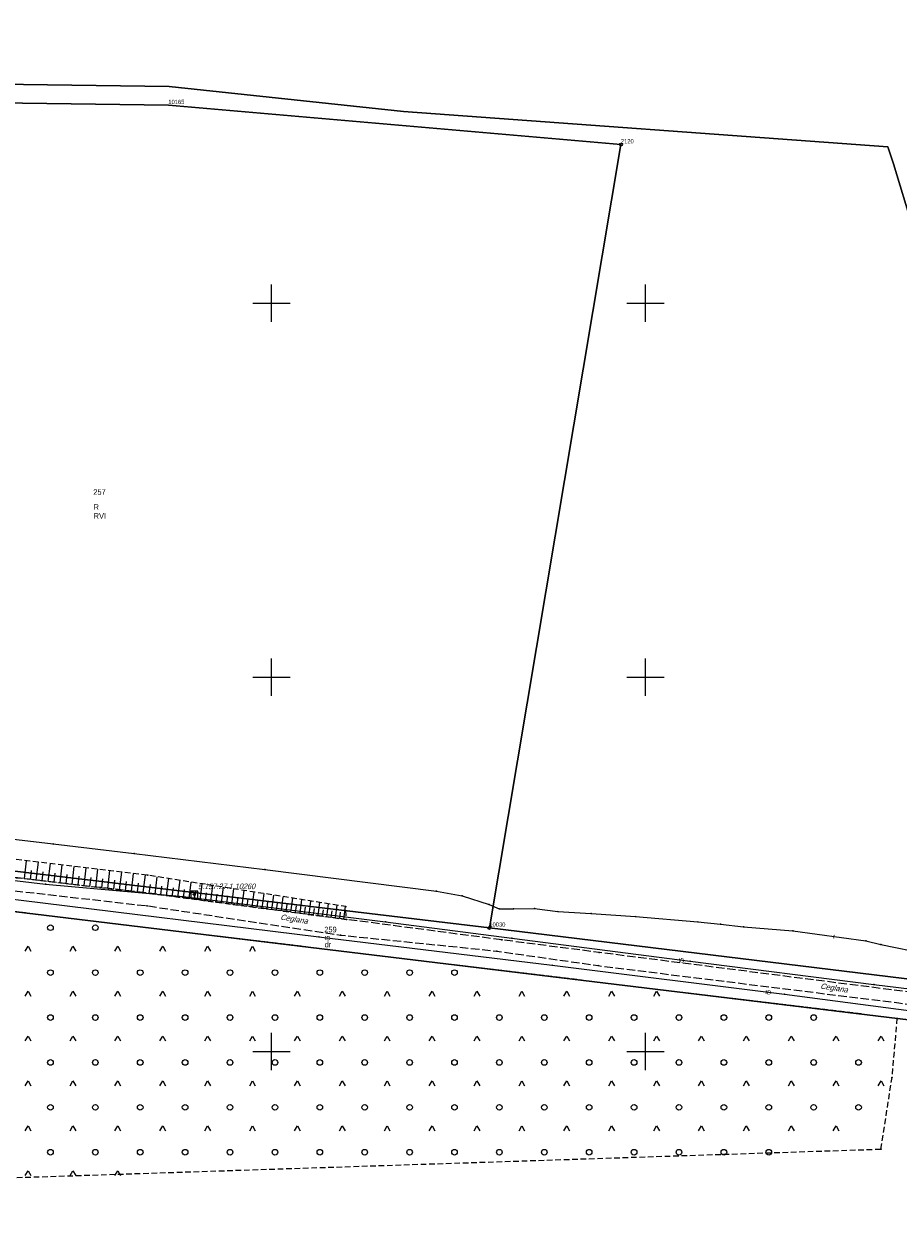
# Model space of a CAD drawing. Header units: metres. Extents: x 5548743 to 5556416, y 5707500 to 5714000.
# Tile 94 of 244: x 5555334 to 5555568, y 5709056 to 5709375. Entities that reach past the tile are written whole.
import ezdxf
from ezdxf.enums import TextEntityAlignment as Align

# ---------------------------------------------------------------- set-up
doc = ezdxf.new("R2010")
doc.units = ezdxf.units.M
for name, pattern in [('1.5_0.75', [2.25, 1.5, -0.75]), ('2.25_0.75', [3, 2.25, -0.75]), ('219-1000', [0])]:
    doc.linetypes.add(name, pattern=pattern)
doc.layers.get('0').update_dxf_attribs({"color": 2, "lineweight": 5})
doc.styles.get("Standard").update_dxf_attribs({"font": 'Working1250', "width": 0.75})

# ---------------------------------------------------------------- blocks, each defined once
blk = doc.blocks.new('202')
at = {"color": 0, "linetype": 'Continuous', "lineweight": 0}
blk.add_circle((0, 0), 0.4, dxfattribs=at)
blk = doc.blocks.new('203')
at = {"linetype": 'Continuous', "lineweight": 0}
h = blk.add_hatch(color=0, dxfattribs=at)
edge = h.paths.add_edge_path()
edge.add_arc((0, 0), 0.09, 0, 360)
blk = doc.blocks.new('OTZK3')
at = {"color": 0, "linetype": 'Continuous'}
for p, q in [((-0.75, -0.433), (0, 0.866)), ((0, 0.866), (0.75, -0.433))]:
    blk.add_line(p, q, dxfattribs=at)
blk = doc.blocks.new('OTZK1')
at = {"color": 0, "linetype": 'Continuous'}
blk.add_circle((0, 0), 0.75, dxfattribs=at)
blk = doc.blocks.new('PIKIETAW1891')
at = {"color": 0}
blk.add_circle((0, 0), 0.09, dxfattribs=at)
blk = doc.blocks.new('OSSP')
at = {"color": 0}
for p, q in [((-0.939, 0.938), (-0.939, -0.938)), ((-0.939, 0.938), (-0.939, -0.938)), ((0.936, 0.938), (-0.939, 0.938)), ((0.936, 0.938), (-0.939, 0.938)), ((0.45, 0), (-0.45, 0)), ((0.45, 0), (-0.45, 0)), ((0, -0.45), (0, 0.45)), ((0, -0.45), (0, 0.45)), ((0.936, -0.938), (0.936, 0.938)), ((0.936, -0.938), (0.936, 0.938)), ((-0.939, -0.938), (0.936, -0.938)), ((-0.939, -0.938), (0.936, -0.938))]:
    blk.add_line(p, q, dxfattribs=at)
blk = doc.blocks.new('RAMKA1000K')
at = {"color": 0}
for p, q in [((200, 295), (200, 305)), ((300, 295), (300, 305)), ((195, 300), (205, 300)), ((295, 300), (305, 300)), ((200, 195), (200, 205)), ((300, 195), (300, 205)), ((195, 200), (205, 200)), ((295, 200), (305, 200)), ((200, 95), (200, 105)), ((300, 95), (300, 105)), ((195, 100), (205, 100)), ((295, 100), (305, 100))]:
    blk.add_line(p, q, dxfattribs=at)

msp = doc.modelspace()

# ---------------------------------------------------------------- linework, layer by layer
at = {"layer": '000 Inne (niezydentyfikowane)', "color": 7, "linetype": 'CONTINUOUS', "lineweight": 18, "flags": 128}
for points in [[(5555333.94, 5709146.18), (5555334.5, 5709150.98)], [(5555337.13, 5709145.8), (5555337.7, 5709150.59)], [(5555335.54, 5709145.99), (5555335.82, 5709148.39)], [(5555338.73, 5709145.61), (5555339.01, 5709148.01)], [(5555340.33, 5709145.43), (5555340.89, 5709150.21)], [(5555341.93, 5709145.24), (5555342.21, 5709147.63)], [(5555343.52, 5709145.05), (5555344.08, 5709149.83)], [(5555346.71, 5709144.68), (5555347.27, 5709149.45)], [(5555349.89, 5709144.31), (5555350.45, 5709149.07)], [(5555353.07, 5709143.94), (5555353.62, 5709148.69)], [(5555356.24, 5709143.56), (5555356.79, 5709148.32)], [(5555359.41, 5709143.19), (5555359.96, 5709147.94)], [(5555362.57, 5709142.82), (5555363.12, 5709147.56)], [(5555345.11, 5709144.87), (5555345.39, 5709147.25)], [(5555348.3, 5709144.49), (5555348.58, 5709146.88)], [(5555351.48, 5709144.12), (5555351.76, 5709146.5)], [(5555354.65, 5709143.75), (5555354.93, 5709146.13)], [(5555357.82, 5709143.38), (5555358.1, 5709145.75)], [(5555360.99, 5709143.01), (5555361.27, 5709145.38)], [(5555364.15, 5709142.64), (5555364.43, 5709145.01)], [(5555365.73, 5709142.45), (5555366.28, 5709147.18)], [(5555367.31, 5709142.27), (5555367.62, 5709144.61)], [(5555368.87, 5709142.06), (5555369.48, 5709146.7)], [(5555371.96, 5709141.65), (5555372.56, 5709146.21)], [(5555375, 5709141.25), (5555375.59, 5709145.73)], [(5555377.98, 5709140.85), (5555378.56, 5709145.26)], [(5555380.91, 5709140.46), (5555381.49, 5709144.8)], [(5555383.8, 5709140.08), (5555384.36, 5709144.34)], [(5555370.42, 5709141.86), (5555370.73, 5709144.16)], [(5555373.48, 5709141.45), (5555373.78, 5709143.71)], [(5555376.49, 5709141.05), (5555376.79, 5709143.27)], [(5555379.45, 5709140.66), (5555379.74, 5709142.84)], [(5555382.36, 5709140.27), (5555382.65, 5709142.42)], [(5555385.22, 5709139.89), (5555385.5, 5709142.01)], [(5555386.63, 5709139.71), (5555387.19, 5709143.89)], [(5555388.03, 5709139.52), (5555388.31, 5709141.6)], [(5555389.42, 5709139.34), (5555389.96, 5709143.45)], [(5555390.79, 5709139.16), (5555391.06, 5709141.2)], [(5555392.16, 5709138.98), (5555392.69, 5709143.02)], [(5555394.85, 5709138.62), (5555395.38, 5709142.59)], [(5555397.5, 5709138.27), (5555398.01, 5709142.17)], [(5555400.1, 5709137.92), (5555400.61, 5709141.76)], [(5555402.65, 5709137.58), (5555403.15, 5709141.36)], [(5555393.51, 5709138.8), (5555393.77, 5709140.8)], [(5555396.18, 5709138.44), (5555396.44, 5709140.41)], [(5555398.8, 5709138.1), (5555399.06, 5709140.03)], [(5555401.38, 5709137.75), (5555401.63, 5709139.66)], [(5555403.91, 5709137.42), (5555404.16, 5709139.29)], [(5555405.17, 5709137.25), (5555405.66, 5709140.96)], [(5555406.41, 5709137.09), (5555406.65, 5709138.93)], [(5555407.64, 5709136.92), (5555408.12, 5709140.57)], [(5555408.85, 5709136.76), (5555409.09, 5709138.57)], [(5555410.06, 5709136.6), (5555410.54, 5709140.19)], [(5555411.26, 5709136.44), (5555411.5, 5709138.22)], [(5555412.45, 5709136.29), (5555412.92, 5709139.81)], [(5555413.63, 5709136.13), (5555413.86, 5709137.88)], [(5555414.79, 5709135.98), (5555415.25, 5709139.44)], [(5555417.1, 5709135.67), (5555417.55, 5709139.07)], [(5555419.37, 5709135.37), (5555419.81, 5709138.72)], [(5555415.95, 5709135.82), (5555416.18, 5709137.54)], [(5555418.24, 5709135.52), (5555418.46, 5709137.21)]]:
    msp.add_lwpolyline(points, dxfattribs=at)
at = {"layer": '216-obręb ewidencyjny', "color": 7, "linetype": 'CONTINUOUS', "lineweight": 25, "flags": 128}
for points in [[(5555571.34, 5709320.5), (5555566.26, 5709337.27), (5555564.77, 5709341.79), (5555435.3, 5709351.2), (5555372.66, 5709357.89), (5555301.07, 5709358.86), (5555238.98, 5709371.28), (5555232.88, 5709372.07), (5555256.15, 5709556.47), (5555010.66, 5709588.18)], [(5555010.66, 5709588.18), (5555256.15, 5709556.47), (5555232.88, 5709372.07), (5555238.98, 5709371.28), (5555301.07, 5709358.86), (5555372.66, 5709357.89), (5555435.3, 5709351.2), (5555564.77, 5709341.79), (5555566.26, 5709337.27), (5555571.34, 5709320.5)]]:
    msp.add_lwpolyline(points, dxfattribs=at)
at = {"layer": '217-kontur klasyfikacyjny', "color": 3, "linetype": 'CONTINUOUS', "lineweight": 18, "flags": 128}
for points in [[(5555372.43, 5709352.89), (5555300.83, 5709353.87)], [(5555493.39, 5709342.38), (5555372.43, 5709352.89)], [(5555458.23, 5709133.02), (5555493.39, 5709342.38)], [(5555220.88, 5709161.36), (5555458.23, 5709133.02)]]:
    msp.add_lwpolyline(points, dxfattribs=at)
at = {"layer": '218-kontur użytku gruntowego', "color": 3, "linetype": 'CONTINUOUS', "lineweight": 18, "flags": 128}
for points in [[(5555372.43, 5709352.89), (5555300.83, 5709353.87)], [(5555493.39, 5709342.38), (5555372.43, 5709352.89)], [(5555458.23, 5709133.02), (5555493.39, 5709342.38)], [(5555220.88, 5709161.36), (5555458.23, 5709133.02)], [(5555458.23, 5709133.02), (5555220.88, 5709161.36)], [(5555635.05, 5709100.64), (5555210.23, 5709151.98)], [(5555210.23, 5709151.98), (5555635.05, 5709100.64)], [(5555616.49, 5709113.74), (5555458.23, 5709133.02)]]:
    msp.add_lwpolyline(points, dxfattribs=at)
at = {"layer": '219-działka ewidencyjna', "color": 7, "linetype": '219-1000', "lineweight": 18, "flags": 128}
for points in [[(5555300.83, 5709353.87), (5555372.43, 5709352.89)], [(5555372.43, 5709352.89), (5555493.39, 5709342.38)], [(5555493.39, 5709342.38), (5555458.23, 5709133.02)], [(5555220.88, 5709161.36), (5555458.23, 5709133.02)], [(5555635.05, 5709100.64), (5555210.23, 5709151.98)], [(5555458.23, 5709133.02), (5555616.49, 5709113.74)]]:
    msp.add_lwpolyline(points, dxfattribs=at)
at = {"layer": 'jezdnia', "color": 7, "linetype": '2.25_0.75', "lineweight": 18, "flags": 128}
msp.add_lwpolyline([(5555631.14, 5709107.85), (5555582.87, 5709114.28), (5555487.61, 5709126.44), (5555461.56, 5709129.81), (5555420.05, 5709135.28), (5555367.29, 5709142.27), (5555300.59, 5709150.08), (5555210.88, 5709159.51), (5555200.24, 5709160.42), (5555121.43, 5709171.58), (5555083.25, 5709176.06), (5555082.17, 5709172.29), (5555123.28, 5709166.82), (5555206.05, 5709155.34), (5555210.55, 5709154.86), (5555302.31, 5709146.24), (5555366.74, 5709138.92), (5555418.43, 5709131.09), (5555460.19, 5709126.83), (5555487.35, 5709122.93), (5555567.72, 5709112.96), (5555571.54, 5709112.46), (5555581.99, 5709110.46), (5555632.9, 5709104.61)], close=True, dxfattribs=at)
at = {"layer": 'przewód telekomunikacyjny podziemny', "color": 30, "linetype": 'CONTINUOUS', "lineweight": 18, "flags": 128}
for points in [[(5555076.66, 5709177.03), (5555106.33, 5709172.67), (5555142.57, 5709167.75), (5555175.15, 5709163.21), (5555200.16, 5709160.29), (5555229.17, 5709157.08), (5555281.9, 5709151.56), (5555339.6, 5709144.71), (5555376.39, 5709141.43), (5555430.5, 5709134.67), (5555464.2, 5709130.3), (5555511.92, 5709124.09), (5555560.99, 5709117.88), (5555603.5, 5709112.75), (5555630.2, 5709109.6)], [(5555085.77, 5709169.46), (5555133.77, 5709165.17), (5555170.63, 5709160.78), (5555227.83, 5709153.43), (5555274.23, 5709147.53), (5555333.1, 5709140.39), (5555412.64, 5709130.59), (5555475.04, 5709123.03), (5555537.11, 5709115.28), (5555633.98, 5709102.59)], [(5555262.22, 5709164.8), (5555341.68, 5709155.44), (5555363.26, 5709152.93), (5555398.25, 5709148.64), (5555444.06, 5709142.82), (5555450.92, 5709141.61), (5555458.14, 5709139.27), (5555460.86, 5709138.14), (5555464.69, 5709138.1), (5555470.33, 5709138.19), (5555476.5, 5709137.37), (5555485.41, 5709136.85), (5555497.32, 5709136.02), (5555513.92, 5709134.61), (5555520.02, 5709134), (5555526.16, 5709133.34), (5555539.34, 5709132.26), (5555558.87, 5709129.55), (5555562.87, 5709128.56), (5555575.12, 5709126.09)]]:
    msp.add_lwpolyline(points, dxfattribs=at)
at = {"layer": 'skarpa nieumocniona', "color": 7, "linetype": '1.5_0.75', "lineweight": 18, "flags": 128}
msp.add_lwpolyline([(5555210.88, 5709159.51), (5555300.59, 5709150.08), (5555367.29, 5709142.27), (5555420.05, 5709135.28), (5555419.85, 5709138.71), (5555366.91, 5709147.11), (5555301.26, 5709154.94), (5555211.99, 5709165.96)], close=True, dxfattribs=at)
msp.add_lwpolyline([(5555210.88, 5709159.51), (5555300.59, 5709150.08), (5555367.29, 5709142.27), (5555420.05, 5709135.28), (5555419.85, 5709138.71), (5555366.91, 5709147.11), (5555301.26, 5709154.94), (5555211.99, 5709165.96)], close=True, dxfattribs=at)
at = {"layer": 'teren zalesiony', "color": 7, "linetype": '1.5_0.75', "lineweight": 18, "flags": 128}
msp.add_lwpolyline([(5555562.91, 5709073.89), (5555565.87, 5709093.03), (5555567.28, 5709108.83), (5555210.23, 5709151.98), (5555208.28, 5709134.78), (5555207.6, 5709129.65), (5555203.71, 5709129.49), (5555204.41, 5709135.09), (5555205.83, 5709152.51), (5555195.65, 5709153.71), (5555073.93, 5709168.24), (5555057.8, 5709136), (5555055.54, 5709131.47), (5555017.83, 5709055.97)], close=True, dxfattribs=at)

# ---------------------------------------------------------------- block references
at = {"layer": '202-punkt graniczny', "color": 7, "linetype": 'CONTINUOUS', "lineweight": 18}
for p in [(5555493.39, 5709342.38), (5555458.23, 5709133.02)]:
    msp.add_blockref('202', p, dxfattribs=at)
at = {"layer": '203-punkt graniczny', "color": 7, "linetype": 'CONTINUOUS', "lineweight": 18}
msp.add_blockref('203', (5555372.43, 5709352.89), dxfattribs=at)
at = {"layer": 'Punkt roboczy BDOT GESUT K1', "color": 6, "linetype": 'CONTINUOUS', "lineweight": 18}
for p in [(5555341.68, 5709155.44), (5555363.26, 5709152.93), (5555398.25, 5709148.64), (5555339.6, 5709144.71), (5555366.91, 5709147.11), (5555367.29, 5709142.27), (5555367.29, 5709142.27), (5555376.39, 5709141.43), (5555444.06, 5709142.82), (5555450.92, 5709141.61), (5555366.74, 5709138.92), (5555419.85, 5709138.71), (5555458.14, 5709139.27), (5555460.86, 5709138.14), (5555464.69, 5709138.1), (5555470.33, 5709138.19), (5555420.05, 5709135.28), (5555420.05, 5709135.28), (5555430.5, 5709134.67), (5555476.5, 5709137.37), (5555485.41, 5709136.85), (5555497.32, 5709136.02), (5555513.92, 5709134.61), (5555520.02, 5709134), (5555526.16, 5709133.34), (5555539.34, 5709132.26), (5555412.64, 5709130.59), (5555418.43, 5709131.09), (5555461.56, 5709129.81), (5555464.2, 5709130.3), (5555558.87, 5709129.55), (5555562.87, 5709128.56), (5555460.19, 5709126.83), (5555487.61, 5709126.44), (5555475.04, 5709123.03), (5555487.35, 5709122.93), (5555511.92, 5709124.09), (5555560.99, 5709117.88), (5555537.11, 5709115.28), (5555567.28, 5709108.83), (5555565.87, 5709093.03), (5555562.91, 5709073.89)]:
    msp.add_blockref('PIKIETAW1891', p, dxfattribs=at)
at = {"layer": 'Szczegółowa osnowa geodezyjna pozioma', "color": 7, "linetype": 'CONTINUOUS', "lineweight": 13}
msp.add_blockref('OSSP', (5555379.349, 5709141.92), dxfattribs=at)
at = {"layer": 'teren zalesiony', "color": 7, "linetype": 'CONTINUOUS', "lineweight": 18}
for name, p in [('OTZK1', (5555340.916, 5709133.056)), ('OTZK1', (5555352.916, 5709133.056)), ('OTZK3', (5555334.916, 5709127.236)), ('OTZK3', (5555346.916, 5709127.236)), ('OTZK3', (5555358.916, 5709127.236)), ('OTZK3', (5555370.916, 5709127.236)), ('OTZK3', (5555382.916, 5709127.236)), ('OTZK3', (5555394.916, 5709127.236)), ('OTZK1', (5555340.916, 5709121.056)), ('OTZK1', (5555352.916, 5709121.056)), ('OTZK1', (5555364.916, 5709121.056)), ('OTZK1', (5555376.916, 5709121.056)), ('OTZK1', (5555388.916, 5709121.056)), ('OTZK1', (5555400.916, 5709121.056)), ('OTZK1', (5555412.916, 5709121.056)), ('OTZK1', (5555424.916, 5709121.056)), ('OTZK1', (5555436.916, 5709121.056)), ('OTZK1', (5555448.916, 5709121.056)), ('OTZK3', (5555334.916, 5709115.236)), ('OTZK3', (5555346.916, 5709115.236)), ('OTZK3', (5555358.916, 5709115.236)), ('OTZK3', (5555370.916, 5709115.236)), ('OTZK3', (5555382.916, 5709115.236)), ('OTZK3', (5555394.916, 5709115.236)), ('OTZK3', (5555406.916, 5709115.236)), ('OTZK3', (5555418.916, 5709115.236)), ('OTZK3', (5555430.916, 5709115.236)), ('OTZK3', (5555442.916, 5709115.236)), ('OTZK3', (5555454.916, 5709115.236)), ('OTZK3', (5555466.916, 5709115.236)), ('OTZK3', (5555478.916, 5709115.236)), ('OTZK3', (5555490.916, 5709115.236)), ('OTZK3', (5555502.916, 5709115.236)), ('OTZK1', (5555340.916, 5709109.056)), ('OTZK1', (5555352.916, 5709109.056)), ('OTZK1', (5555364.916, 5709109.056)), ('OTZK1', (5555376.916, 5709109.056)), ('OTZK1', (5555388.916, 5709109.056)), ('OTZK1', (5555400.916, 5709109.056)), ('OTZK1', (5555412.916, 5709109.056)), ('OTZK1', (5555424.916, 5709109.056)), ('OTZK1', (5555436.916, 5709109.056)), ('OTZK1', (5555448.916, 5709109.056)), ('OTZK1', (5555460.916, 5709109.056)), ('OTZK1', (5555472.916, 5709109.056)), ('OTZK1', (5555484.916, 5709109.056)), ('OTZK1', (5555496.916, 5709109.056)), ('OTZK1', (5555508.916, 5709109.056)), ('OTZK1', (5555520.916, 5709109.056)), ('OTZK1', (5555532.916, 5709109.056)), ('OTZK1', (5555544.916, 5709109.056)), ('OTZK3', (5555334.916, 5709103.236)), ('OTZK3', (5555346.916, 5709103.236)), ('OTZK3', (5555358.916, 5709103.236)), ('OTZK3', (5555370.916, 5709103.236)), ('OTZK3', (5555382.916, 5709103.236)), ('OTZK3', (5555394.916, 5709103.236)), ('OTZK3', (5555406.916, 5709103.236)), ('OTZK3', (5555418.916, 5709103.236)), ('OTZK3', (5555430.916, 5709103.236)), ('OTZK3', (5555442.916, 5709103.236)), ('OTZK3', (5555454.916, 5709103.236)), ('OTZK3', (5555466.916, 5709103.236)), ('OTZK3', (5555478.916, 5709103.236)), ('OTZK3', (5555490.916, 5709103.236)), ('OTZK3', (5555502.916, 5709103.236)), ('OTZK3', (5555514.916, 5709103.236)), ('OTZK3', (5555526.916, 5709103.236)), ('OTZK3', (5555538.916, 5709103.236)), ('OTZK3', (5555550.916, 5709103.236)), ('OTZK3', (5555562.916, 5709103.236)), ('OTZK1', (5555340.916, 5709097.056)), ('OTZK1', (5555352.916, 5709097.056)), ('OTZK1', (5555364.916, 5709097.056)), ('OTZK1', (5555376.916, 5709097.056)), ('OTZK1', (5555388.916, 5709097.056)), ('OTZK1', (5555400.916, 5709097.056)), ('OTZK1', (5555412.916, 5709097.056)), ('OTZK1', (5555424.916, 5709097.056)), ('OTZK1', (5555436.916, 5709097.056)), ('OTZK1', (5555448.916, 5709097.056)), ('OTZK1', (5555460.916, 5709097.056)), ('OTZK1', (5555472.916, 5709097.056)), ('OTZK1', (5555484.916, 5709097.056)), ('OTZK1', (5555496.916, 5709097.056)), ('OTZK1', (5555508.916, 5709097.056)), ('OTZK1', (5555520.916, 5709097.056)), ('OTZK1', (5555532.916, 5709097.056)), ('OTZK1', (5555544.916, 5709097.056)), ('OTZK1', (5555556.916, 5709097.056)), ('OTZK3', (5555334.916, 5709091.236)), ('OTZK3', (5555346.916, 5709091.236)), ('OTZK3', (5555358.916, 5709091.236)), ('OTZK3', (5555370.916, 5709091.236)), ('OTZK3', (5555382.916, 5709091.236)), ('OTZK3', (5555394.916, 5709091.236)), ('OTZK3', (5555406.916, 5709091.236)), ('OTZK3', (5555418.916, 5709091.236)), ('OTZK3', (5555430.916, 5709091.236)), ('OTZK3', (5555442.916, 5709091.236)), ('OTZK3', (5555454.916, 5709091.236)), ('OTZK3', (5555466.916, 5709091.236)), ('OTZK3', (5555478.916, 5709091.236)), ('OTZK3', (5555490.916, 5709091.236)), ('OTZK3', (5555502.916, 5709091.236)), ('OTZK3', (5555514.916, 5709091.236)), ('OTZK3', (5555526.916, 5709091.236)), ('OTZK3', (5555538.916, 5709091.236)), ('OTZK3', (5555550.916, 5709091.236)), ('OTZK3', (5555562.916, 5709091.236)), ('OTZK1', (5555340.916, 5709085.056)), ('OTZK1', (5555352.916, 5709085.056)), ('OTZK1', (5555364.916, 5709085.056)), ('OTZK1', (5555376.916, 5709085.056)), ('OTZK1', (5555388.916, 5709085.056)), ('OTZK1', (5555400.916, 5709085.056)), ('OTZK1', (5555412.916, 5709085.056)), ('OTZK1', (5555424.916, 5709085.056)), ('OTZK1', (5555436.916, 5709085.056)), ('OTZK1', (5555448.916, 5709085.056)), ('OTZK1', (5555460.916, 5709085.056)), ('OTZK1', (5555472.916, 5709085.056)), ('OTZK1', (5555484.916, 5709085.056)), ('OTZK1', (5555496.916, 5709085.056)), ('OTZK1', (5555508.916, 5709085.056)), ('OTZK1', (5555520.916, 5709085.056)), ('OTZK1', (5555532.916, 5709085.056)), ('OTZK1', (5555544.916, 5709085.056)), ('OTZK1', (5555556.916, 5709085.056)), ('OTZK3', (5555334.916, 5709079.236)), ('OTZK3', (5555346.916, 5709079.236)), ('OTZK3', (5555358.916, 5709079.236)), ('OTZK3', (5555370.916, 5709079.236)), ('OTZK3', (5555382.916, 5709079.236)), ('OTZK3', (5555394.916, 5709079.236)), ('OTZK3', (5555406.916, 5709079.236)), ('OTZK3', (5555418.916, 5709079.236)), ('OTZK3', (5555430.916, 5709079.236)), ('OTZK3', (5555442.916, 5709079.236)), ('OTZK3', (5555454.916, 5709079.236)), ('OTZK3', (5555466.916, 5709079.236)), ('OTZK3', (5555478.916, 5709079.236)), ('OTZK3', (5555490.916, 5709079.236)), ('OTZK3', (5555502.916, 5709079.236)), ('OTZK3', (5555514.916, 5709079.236)), ('OTZK3', (5555526.916, 5709079.236)), ('OTZK3', (5555538.916, 5709079.236)), ('OTZK3', (5555550.916, 5709079.236)), ('OTZK1', (5555340.916, 5709073.056)), ('OTZK1', (5555352.916, 5709073.056)), ('OTZK1', (5555364.916, 5709073.056)), ('OTZK1', (5555376.916, 5709073.056)), ('OTZK1', (5555388.916, 5709073.056)), ('OTZK1', (5555400.916, 5709073.056)), ('OTZK1', (5555412.916, 5709073.056)), ('OTZK1', (5555424.916, 5709073.056)), ('OTZK1', (5555436.916, 5709073.056)), ('OTZK1', (5555448.916, 5709073.056)), ('OTZK1', (5555460.916, 5709073.056)), ('OTZK1', (5555472.916, 5709073.056)), ('OTZK1', (5555484.916, 5709073.056)), ('OTZK1', (5555496.916, 5709073.056)), ('OTZK1', (5555508.916, 5709073.056)), ('OTZK1', (5555520.916, 5709073.056)), ('OTZK1', (5555532.916, 5709073.056)), ('OTZK3', (5555334.916, 5709067.236)), ('OTZK3', (5555346.916, 5709067.236)), ('OTZK3', (5555358.916, 5709067.236))]:
    msp.add_blockref(name, p, dxfattribs=at)
at = {"layer": 'Wstawianie ramki sekcyjnej z opisem', "color": 7, "linetype": 'CONTINUOUS', "lineweight": 13}
msp.add_blockref('RAMKA1000K', (5555200, 5709000), dxfattribs=at)
msp.add_blockref('RAMKA1000K', (5555200, 5709000), dxfattribs=at)
msp.add_blockref('RAMKA1000K', (5555200, 5709000), dxfattribs=at)
msp.add_blockref('RAMKA1000K', (5555200, 5709000), dxfattribs=at)

# ---------------------------------------------------------------- texts
at = {"layer": '202-punkt graniczny-Atr103', "color": 7, "width": 0.9}
for s, p in [('2120', (5555493.39, 5709342.38)), ('2120', (5555493.39, 5709342.38)), ('10030', (5555458.23, 5709133.02)), ('10030', (5555458.23, 5709133.02))]:
    msp.add_text(s, height=1.125, dxfattribs=at).set_placement(p, align=Align.BOTTOM_LEFT)
at = {"layer": '203-punkt graniczny-Atr103', "color": 7, "width": 0.9}
msp.add_text('10165', height=1.125, dxfattribs=at).set_placement((5555372.43, 5709352.89), align=Align.BOTTOM_LEFT)
msp.add_text('10165', height=1.125, dxfattribs=at).set_placement((5555372.43, 5709352.89), align=Align.BOTTOM_LEFT)
at = {"layer": '209-oznaczenie konturu klasyfikacyjnego', "color": 3, "linetype": 'CONTINUOUS', "lineweight": 18, "width": 0.79}
msp.add_text('RVI', height=1.5, dxfattribs=at).set_placement((5555352.48, 5709243.87), align=Align.TOP_LEFT)
at = {"layer": '210-oznaczenie konturu użytku gruntowego', "color": 3, "linetype": 'CONTINUOUS', "lineweight": 18, "width": 0.79}
for s, p in [('R', (5555352.46, 5709244.77)), ('dr', (5555414.2, 5709127.82))]:
    msp.add_text(s, height=1.5, dxfattribs=at).set_placement(p)
at = {"layer": '211-numer działki ewidencyjnej', "color": 7, "linetype": 'CONTINUOUS', "lineweight": 18, "width": 0.79}
for s, p in [('257', (5555352.37, 5709248.77)), ('259', (5555414.11, 5709131.82))]:
    msp.add_text(s, height=1.5, dxfattribs=at).set_placement(p)
at = {"layer": '994-Nazwa ulicy', "color": 7, "linetype": 'CONTINUOUS', "lineweight": 18, "oblique": 15, "width": 0.79}
for rotation, p in [(351.097, (5555402.42, 5709135.97)), (351.332, (5555546.75, 5709117.54))]:
    msp.add_text('Ceglana', height=1.5, rotation=rotation, dxfattribs=at).set_placement(p, align=Align.MIDDLE_LEFT)
at = {"layer": 'przewód telekomunikacyjny podziemny-Atr1', "color": 30, "width": 0.9}
for s, rotation, p in [('tD', 351.777, (5555414.23, 5709130.4)), ('t', 350.776, (5555550.13, 5709130.76)), ('tD', 351.274, (5555508.82, 5709124.49)), ('tD', 351.577, (5555532.05, 5709115.92))]:
    msp.add_text(s, height=1.125, rotation=rotation, dxfattribs=at).set_placement(p, align=Align.MIDDLE_LEFT)
at = {"layer": 'Szczegółowa osnowa geodezyjna pozioma-Atr103', "color": 7, "oblique": 15, "width": 0.9}
msp.add_text('5.157.27.1.10260', height=1.5, dxfattribs=at).set_placement((5555380.349, 5709142.92), align=Align.BOTTOM_LEFT)

doc.saveas('drawing.dxf')
